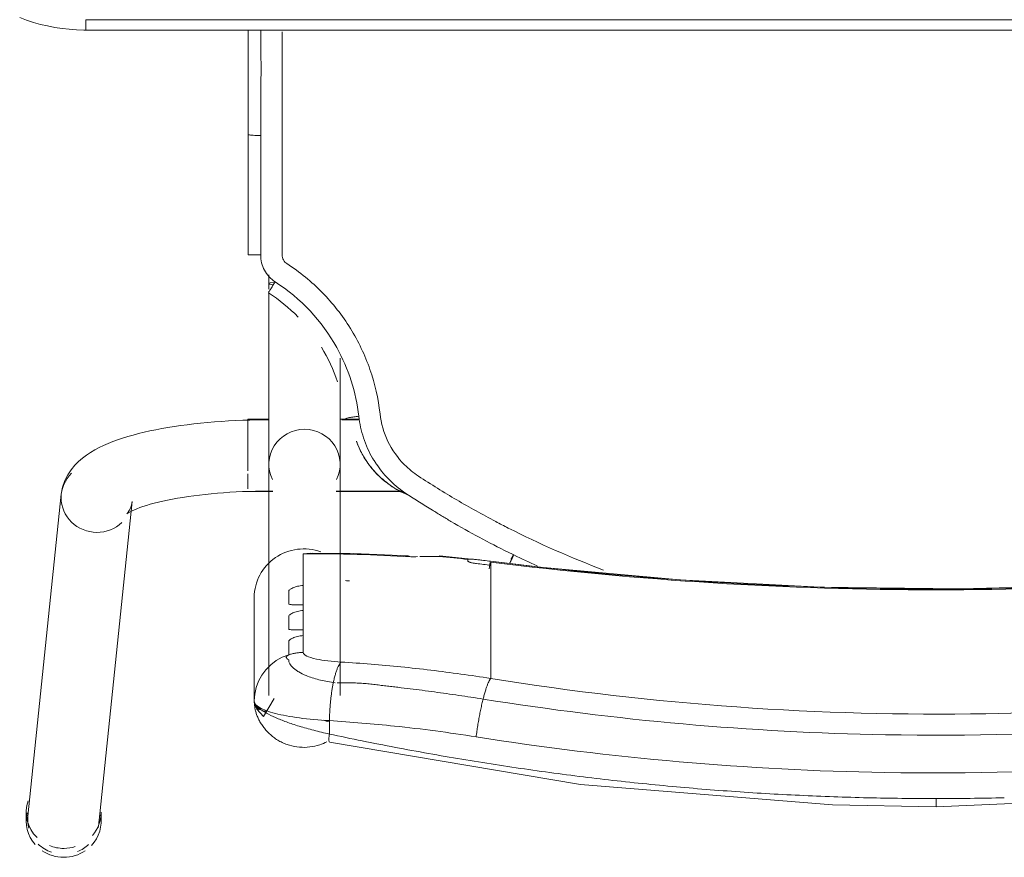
# Model space of a CAD drawing. Header units: metres. Extents: x 1.7 to 42.3, y -72.9 to -47.6.
# Tile 80 of 216: x 9.089 to 9.375, y -63.366 to -63.122. Entities that reach past the tile are written whole.
import ezdxf

# ---------------------------------------------------------------- set-up
doc = ezdxf.new("R2010")
doc.units = ezdxf.units.M
doc.layers.add('I-FURN', color=7, linetype='Continuous', lineweight=18)

# ---------------------------------------------------------------- blocks, each defined once
blk = doc.blocks.new('ConjuntoParaAlunoTamanho6 - CJA06_ConjuntoParaAlunoTamanho6-V21-2PAV - FRIGORÍFICA')
at = {"layer": 'I-FURN', "color": 253, "true_color": 0xaaaaaa}
for p, q in [((0.24321, 0.29526), (0.23354, 0.20182)), ((0.24254, 0.29456), (0.24254, 0.29197)), ((0.2643, 0.29197), (0.2643, 0.29456)), ((0.25413, 0.19969), (0.2638, 0.29312)), ((0.17315, 0.25812), (0.17315, 0.19097)), ((0.19385, 0.19097), (0.19385, 0.25812)), ((0.1981, 0.22964), (0.1981, 0.25969)), ((0.19685, 0.25395), (0.19754, 0.2558)), ((0.12943, 0.2438), (0.12943, 0.25317)), ((0.17457, 0.25441), (0.17513, 0.25435)), ((0.19471, 0.25062), (0.1959, 0.25221)), ((0.1959, 0.25221), (0.19685, 0.25395)), ((0.12943, 0.24214), (0.12943, 0.2438)), ((0.12943, 0.24214), (0.12943, 0.23653)), ((0.18386, 0.23904), (0.18386, 0.24073)), ((0.12943, 0.23653), (0.12943, 0.23486)), ((0.12943, 0.23486), (0.12943, 0.22925)), ((0.18386, 0.23176), (0.18386, 0.23345)), ((0.12943, 0.22759), (0.12943, 0.22925)), ((0.12943, 0.22759), (0.12943, 0.22197)), ((0.18386, 0.21701), (0.18386, 0.22617)), ((0.12943, 0.22031), (0.12943, 0.22197)), ((0.12946, 0.21915), (0.14434, 0.21757)), ((0.17944, 0.21689), (0.18173, 0.21678)), ((0.17429, 0.19894), (0.15474, 0.19894)), ((0.17429, 0.19879), (0.15494, 0.19879)), ((0.2, 0.19894), (0.19271, 0.19894)), ((0.19385, 0.19879), (0.19271, 0.19879)), ((0.19385, 0.19845), (0.19385, 0.19879)), ((0.19385, 0.19764), (0.19385, 0.19845)), ((0.2, 0.1938), (0.2, 0.19814)), ((0.19385, 0.1916), (0.19385, 0.19367)), ((0.2, 0.18573), (0.2, 0.19294)), ((0.19385, 0.18582), (0.19385, 0.18688)), ((0.19385, 0.18371), (0.19385, 0.18582)), ((0.2, 0.17794), (0.2, 0.1856)), ((0.19385, 0.17809), (0.19385, 0.18059)), ((0.16757, 0.17809), (0.17268, 0.17809)), ((0.1676, 0.17794), (0.17323, 0.17794)), ((0.19377, 0.17794), (0.2, 0.17794)), ((0.19385, 0.14013), (0.19385, 0.13857)), ((0.19385, 0.13604), (0.19385, 0.13857)), ((0.19983, 0.13021), (0.19982, 0.0953)), ((0.19982, 0.06497), (0.19982, 0.0953)), ((0.247, 0.06497), (-0.247, 0.06497)), ((0.247, 0.06497), (-0.247, 0.06497)), ((0.247, 0.06497), (0.247, 0.06197))]:
    blk.add_line(p, q, dxfattribs=at)
at = {"layer": 'I-FURN', "color": 253, "true_color": 0xaaaaaa, "flags": 128}
for points in [[(0.0001, 0.2904), (-0.07267, 0.28721), (-0.14486, 0.2777), (-0.17603, 0.27161)], [(0.17623, 0.27161), (0.10331, 0.28398), (0.03018, 0.28985), (0.0001, 0.2904)], [(0.17627, 0.2654), (0.17627, 0.26637), (0.17627, 0.26734), (0.17627, 0.26831), (0.17627, 0.26928)], [(0.1981, 0.25971), (0.19792, 0.26092), (0.19739, 0.26208), (0.1954, 0.2642), (0.19227, 0.25896)], [(0.19754, 0.2558), (0.19796, 0.25773), (0.1981, 0.25969)], [(0.1981, 0.25971), (0.1981, 0.2522), (0.1981, 0.24468)], [(0.1981, 0.22964), (0.1981, 0.23715), (0.1981, 0.24467), (0.1981, 0.25218), (0.1981, 0.25969)], [(0.19172, 0.24799), (0.19331, 0.2492), (0.19471, 0.25062)], [(0.1881, 0.24628), (0.18997, 0.24701), (0.19172, 0.24799)], [(0.1881, 0.24628), (0.1881, 0.24532), (0.1881, 0.24435), (0.1881, 0.24339), (0.1881, 0.24243)], [(0.18386, 0.24073), (0.18386, 0.24195), (0.18386, 0.24317), (0.18386, 0.24439), (0.18386, 0.24561)], [(0.18386, 0.23345), (0.18386, 0.23485), (0.18386, 0.23624), (0.18386, 0.23764), (0.18386, 0.23904)], [(0.1881, 0.23868), (0.1881, 0.2378), (0.1881, 0.23692), (0.1881, 0.23603), (0.1881, 0.23515)], [(0.18386, 0.22617), (0.18386, 0.22757), (0.18386, 0.22897), (0.18386, 0.23036), (0.18386, 0.23176)], [(0.1881, 0.23141), (0.1881, 0.23052), (0.1881, 0.22964), (0.1881, 0.22876), (0.1881, 0.22787)], [(-0.12926, 0.21915), (-0.08865, 0.22342), (-0.0479, 0.2261), (-0.00707, 0.22717), (0.03376, 0.22666), (0.07455, 0.22454), (0.11521, 0.22083), (0.12946, 0.21915)], [(0.12943, 0.21937), (0.12943, 0.21961), (0.12943, 0.21984), (0.12943, 0.22007), (0.12943, 0.22031)], [(0.1361, 0.21901), (0.1361, 0.21893), (0.1361, 0.21886), (0.1361, 0.21878), (0.1361, 0.2187)], [(0.15351, 0.21761), (0.16928, 0.2169), (0.18131, 0.21677)], [(0.18173, 0.21678), (0.18279, 0.21686), (0.18386, 0.21701)], [(0.23507, 0.20536), (0.23501, 0.20531), (0.23482, 0.20518), (0.23451, 0.20499), (0.23408, 0.20476), (0.23355, 0.20449), (0.23291, 0.2042), (0.23217, 0.20389), (0.23133, 0.20358), (0.23041, 0.20326), (0.22941, 0.20294), (0.22832, 0.20262), (0.22717, 0.2023), (0.22594, 0.20199), (0.22464, 0.20169), (0.22328, 0.2014), (0.22186, 0.20112), (0.22039, 0.20086), (0.21886, 0.2006), (0.21729, 0.20036), (0.21567, 0.20014), (0.214, 0.19993), (0.2123, 0.19973), (0.21057, 0.19956), (0.2088, 0.1994), (0.207, 0.19926), (0.20518, 0.19913), (0.20334, 0.19903), (0.20148, 0.19894), (0.19961, 0.19888), (0.19772, 0.19883), (0.19583, 0.1988), (0.19394, 0.19879), (0.19385, 0.19879)], [(0.23354, 0.20182), (0.23373, 0.20287), (0.23403, 0.20376), (0.23437, 0.20445), (0.23469, 0.20492), (0.23492, 0.20521), (0.23505, 0.20534), (0.23507, 0.20536)], [(0.25413, 0.19969), (0.25375, 0.19762), (0.25311, 0.19572), (0.25226, 0.19403), (0.25129, 0.19256), (0.25023, 0.19128), (0.24913, 0.19017), (0.24799, 0.18919), (0.24683, 0.18832), (0.24563, 0.18753), (0.24441, 0.18681), (0.24316, 0.18615), (0.24188, 0.18553), (0.24055, 0.18496), (0.23919, 0.18441), (0.23778, 0.1839), (0.23633, 0.18341), (0.23483, 0.18295), (0.2333, 0.18251), (0.23171, 0.1821), (0.23008, 0.1817), (0.22841, 0.18133), (0.2267, 0.18098), (0.22495, 0.18064), (0.22315, 0.18033), (0.22132, 0.18004), (0.21946, 0.17976), (0.21756, 0.17951), (0.21562, 0.17928), (0.21366, 0.17906), (0.21168, 0.17887), (0.20967, 0.1787), (0.20763, 0.17855), (0.20558, 0.17842), (0.20352, 0.17831), (0.20144, 0.17823), (0.19935, 0.17816), (0.19725, 0.17811), (0.19515, 0.17809), (0.19385, 0.17809)], [(0.17315, 0.16015), (0.17315, 0.162), (0.17315, 0.16382), (0.17315, 0.1656), (0.17315, 0.16735), (0.17315, 0.16905), (0.17315, 0.17071), (0.17315, 0.17233), (0.17315, 0.1739), (0.17315, 0.17541), (0.17315, 0.17687), (0.17315, 0.17828), (0.17315, 0.17963), (0.17315, 0.18092), (0.17315, 0.18215), (0.17315, 0.18331), (0.17315, 0.18441), (0.17315, 0.18544), (0.17315, 0.1864), (0.17315, 0.18729), (0.17315, 0.1881), (0.17315, 0.18885), (0.17315, 0.18951), (0.17315, 0.19011), (0.17315, 0.19062), (0.17315, 0.19097)], [(0.19385, 0.19097), (0.19385, 0.19051), (0.19385, 0.18998), (0.19385, 0.18937), (0.19385, 0.18869), (0.19385, 0.18793), (0.19385, 0.1871), (0.19385, 0.18619), (0.19385, 0.18522), (0.19385, 0.18417), (0.19385, 0.18306), (0.19385, 0.18188), (0.19385, 0.18064), (0.19385, 0.17934), (0.19385, 0.17798), (0.19385, 0.17656), (0.19385, 0.17508), (0.19385, 0.17355), (0.19385, 0.17198), (0.19385, 0.17035), (0.19385, 0.16868), (0.19385, 0.16696), (0.19385, 0.16521), (0.19385, 0.16342), (0.19385, 0.16159), (0.19385, 0.15974), (0.19385, 0.15785), (0.19385, 0.15594), (0.19385, 0.15401), (0.19385, 0.15206), (0.19385, 0.15009), (0.19385, 0.14811), (0.19385, 0.14612), (0.19385, 0.14413), (0.19385, 0.14213), (0.19385, 0.14076)], [(0.16841, 0.18432), (0.16841, 0.18434), (0.16841, 0.18435), (0.16841, 0.18437), (0.16841, 0.18438)], [(0.19623, 0.13025), (0.19623, 0.12639), (0.19623, 0.12254), (0.19623, 0.11868), (0.19623, 0.11483), (0.19623, 0.11097), (0.19623, 0.10712), (0.19623, 0.10327), (0.19623, 0.09941), (0.19623, 0.09556)], [(0.2662, 0.06136), (0.26421, 0.06209), (0.2622, 0.06274), (0.26015, 0.06331), (0.25809, 0.06379), (0.25601, 0.0642), (0.25391, 0.06451), (0.25181, 0.06475), (0.24969, 0.0649), (0.24757, 0.06496), (0.247, 0.06497)], [(0.247, 0.06197), (0.1235, 0.06197), (0, 0.06197), (-0.1235, 0.06197), (-0.247, 0.06197)], [(-0.247, 0.06197), (-0.1235, 0.06197), (0, 0.06197), (0.1235, 0.06197), (0.247, 0.06197)]]:
    blk.add_lwpolyline(points, dxfattribs=at)
at = {"layer": 'I-FURN', "color": 253, "true_color": 0xaaaaaa}
for centre, major_axis, ratio, start_param, end_param in [((0.25351, 0.29419), (-0.01029, 0.00107), 0.967158, 5.223081, 5.597593), ((0.25342, 0.29456), (0.01088, 0), 0.965926, 1.570796, 2.182166), ((0.25342, 0.29456), (-0.01088, 0), 0.965926, 4.098128, 4.712389), ((0.25351, 0.29419), (-0.01029, 0.00107), 0.967158, 4.026797, 4.46746), ((0.25342, 0.29456), (0.01088, 0), 0.965926, 2.404321, 3.312013), ((0.25342, 0.29197), (0.01088, 0), 0.965926, 1.581694, 1.883969), ((0.25342, 0.29197), (0.01088, 0), 0.965926, 1.176355, 1.570796), ((0.25342, 0.29456), (0.01088, 0), 0.965926, 6.052088, 6.985956), ((0.25342, 0.29197), (0.01088, 0), 0.965926, 2.446266, 3.141593), ((0.25342, 0.29197), (0.01088, 0), 0.965926, 5.959867, 7.062609), ((0.25351, 0.29419), (-0.01029, 0.00107), 0.967158, 6.15757, 6.382991), ((0.25351, 0.29419), (-0.01029, 0.00107), 0.967158, 3.141593, 3.489754), ((0.0001, -0.77159), (1.0211, 0), 0.978148, 1.443771, 1.697822), ((0.0001, -0.77117), (1.0209, 0), 0.978148, 1.443771, 1.697822), ((0.1837, 0.22964), (0.0144, 0), 0.978148, 4.362105, 6.283185), ((0.17947, 0.60128), (0.385, 0), 0.978148, 4.688834, 4.691852), ((0.17947, 0.60356), (0.395, 0), 0.978148, 4.585364, 4.595996), ((0.1307, 0.22908), (0.00124, 0.00992), 0.026339, 3.424184, 3.819869), ((0.17947, 0.60221), (0.3948, 0), 0.978148, 4.585364, 4.595936), ((0.17947, 0.60263), (0.395, 0), 0.978148, 4.602237, 4.623287), ((0.14521, 0.22754), (0.00087, 0.00996), 0.018501, 2.93296, 3.325659), ((0.17947, 0.60336), (0.395, 0), 0.978148, 4.644485, 4.723499), ((0.24383, 0.20075), (-0.01029, 0.00107), 0.967158, 4.812195, 5.597593), ((0.24383, 0.20075), (-0.01029, 0.00107), 0.967158, 3.241398, 4.812195), ((0.24383, 0.20075), (-0.01029, 0.00107), 0.967158, 2.456, 3.241398), ((0.1835, 0.19097), (0.01035, 0), 0.978148, 2.686587, 4.712389), ((0.1835, 0.19097), (0.01035, 0), 0.978148, 4.712389, 6.738191), ((0.1835, 0.13857), (0.01035, 0), 0.069756, 5.759587, 6.776353)]:
    blk.add_ellipse(centre, major_axis=major_axis, ratio=ratio, start_param=start_param, end_param=end_param, dxfattribs=at)
for points in [[(0.0001, 0.29036), (0.0001, 0.29029), (0.0001, 0.29001), (0.0001, 0.28916), (0.0001, 0.28841), (0.0001, 0.28802)], [(0.0001, 0.28802), (-0.00651, 0.28802), (-0.01312, 0.28795), (-0.01972, 0.28779)], [(0.01992, 0.28779), (0.01332, 0.28795), (0.00671, 0.28802), (0.0001, 0.28802)], [(0.03973, 0.28708), (0.03313, 0.2874), (0.02653, 0.28763), (0.01992, 0.28779)], [(0.0595, 0.28591), (0.05292, 0.28638), (0.04633, 0.28677), (0.03973, 0.28708)], [(0.07921, 0.28427), (0.07265, 0.28489), (0.06608, 0.28544), (0.0595, 0.28591)], [(0.09885, 0.28217), (0.09232, 0.28294), (0.08577, 0.28365), (0.07921, 0.28427)], [(0.11839, 0.27961), (0.11189, 0.28054), (0.10538, 0.28139), (0.09885, 0.28217)], [(0.13782, 0.27661), (0.13136, 0.27768), (0.12489, 0.27868), (0.11839, 0.27961)], [(0.15712, 0.27316), (0.15071, 0.27438), (0.14427, 0.27553), (0.13782, 0.27661)], [(0.17627, 0.26928), (0.16991, 0.27065), (0.16353, 0.27194), (0.15712, 0.27316)], [(0.13164, 0.25914), (0.13175, 0.25959), (0.13198, 0.26053), (0.13231, 0.26203), (0.13262, 0.26359), (0.13292, 0.2652), (0.1332, 0.26684), (0.13344, 0.26848), (0.13359, 0.26956), (0.13366, 0.2701)], [(0.17627, 0.26928), (0.17633, 0.26966), (0.17637, 0.27002), (0.1764, 0.27033)], [(0.1764, 0.27033), (0.17642, 0.27065), (0.17644, 0.2712), (0.17636, 0.27149), (0.1763, 0.27156)], [(0.17513, 0.25435), (0.1752, 0.25471), (0.17534, 0.25544), (0.17553, 0.25659), (0.17571, 0.25778), (0.17586, 0.25902), (0.17599, 0.26028), (0.1761, 0.26156), (0.17618, 0.26285), (0.17624, 0.26413), (0.17626, 0.26498), (0.17627, 0.2654)], [(0.1981, 0.25969), (0.1981, 0.26035), (0.19703, 0.26165), (0.19239, 0.26338), (0.18523, 0.2647), (0.17934, 0.26523), (0.17627, 0.2654)], [(0.17811, 0.26528), (0.17751, 0.26545), (0.1769, 0.26561), (0.17629, 0.26577)], [(0.12971, 0.25356), (0.1298, 0.25372), (0.13, 0.25409), (0.13031, 0.25481), (0.13064, 0.25568), (0.13097, 0.2567), (0.1313, 0.25786), (0.13153, 0.2587), (0.13164, 0.25914)], [(0.12943, 0.25317), (0.1295, 0.25325), (0.12957, 0.25334), (0.12964, 0.25345)], [(0.17285, 0.2484), (0.17297, 0.2485), (0.1732, 0.24877), (0.17355, 0.24934), (0.17389, 0.25006), (0.17423, 0.25093), (0.17455, 0.25195), (0.17485, 0.25308), (0.17504, 0.25392), (0.17513, 0.25435)], [(0.18386, 0.24561), (0.18422, 0.24561), (0.18494, 0.24565), (0.18601, 0.24578), (0.18707, 0.24599), (0.18776, 0.24617), (0.1881, 0.24628)], [(0.12434, 0.2095), (0.11529, 0.21408), (0.10607, 0.21814), (0.09666, 0.22168)], [(0.11594, 0.2205), (0.11821, 0.21947), (0.12046, 0.21841), (0.1227, 0.21732)], [(0.1227, 0.21732), (0.12291, 0.21776), (0.12336, 0.21866), (0.12377, 0.21945), (0.12395, 0.2198)], [(0.12436, 0.21651), (0.12408, 0.21665), (0.12353, 0.21692), (0.12297, 0.21719), (0.1227, 0.21732)], [(0.12334, 0.21813), (0.12319, 0.21783), (0.12304, 0.21753), (0.12289, 0.21723)], [(0.12357, 0.21858), (0.1235, 0.21843), (0.12343, 0.21828), (0.12335, 0.21813)], [(0.1336, 0.21981), (0.13377, 0.21979), (0.1341, 0.21974), (0.13456, 0.21967), (0.13499, 0.21957), (0.13538, 0.21946), (0.13569, 0.21935), (0.13593, 0.21923), (0.13606, 0.21912), (0.1361, 0.21905), (0.1361, 0.21901)], [(0.1361, 0.2187), (0.1361, 0.21868), (0.13609, 0.21865), (0.13607, 0.21862), (0.13605, 0.2186)], [(0.15064, 0.21781), (0.15133, 0.21783), (0.152, 0.21785), (0.15267, 0.21788)], [(0.15267, 0.21788), (0.1532, 0.21758), (0.15369, 0.21752), (0.15417, 0.21772)], [(0.14098, 0.20758), (0.13826, 0.20916), (0.13276, 0.21224), (0.12717, 0.21512), (0.12436, 0.21651)], [(0.12798, 0.20762), (0.12738, 0.20794), (0.12617, 0.20857), (0.12495, 0.20919), (0.12434, 0.2095)], [(0.1504, 0.19445), (0.14673, 0.19684), (0.13935, 0.20142), (0.13181, 0.20561), (0.12798, 0.20762)], [(0.14635, 0.20432), (0.14546, 0.20487), (0.14368, 0.20597), (0.14188, 0.20704), (0.14098, 0.20758)], [(0.15378, 0.19963), (0.15256, 0.20043), (0.1501, 0.202), (0.14762, 0.20355), (0.14638, 0.20431)], [(0.15863, 0.1971), (0.15703, 0.19822), (0.15531, 0.19916), (0.1535, 0.1999)], [(0.15374, 0.19972), (0.15472, 0.19931), (0.15575, 0.19881), (0.1568, 0.1982)], [(0.1625, 0.1911), (0.16134, 0.1928), (0.15869, 0.19594), (0.1555, 0.19851), (0.15378, 0.19963)], [(0.15448, 0.19112), (0.15386, 0.19174), (0.15256, 0.19292), (0.15114, 0.19396), (0.1504, 0.19445)], [(0.16156, 0.17636), (0.16124, 0.17915), (0.15968, 0.18454), (0.15645, 0.18912), (0.15448, 0.19112)], [(0.16371, 0.18924), (0.16352, 0.18955), (0.16313, 0.19018), (0.16271, 0.1908), (0.1625, 0.1911)], [(0.16774, 0.17706), (0.1675, 0.1792), (0.16656, 0.18343), (0.16479, 0.18738), (0.16371, 0.18924)], [(0.16501, 0.19076), (0.16537, 0.19026), (0.16604, 0.18925), (0.16695, 0.18767), (0.16775, 0.18603), (0.1682, 0.1849), (0.16841, 0.18432)], [(0.17146, 0.1778), (0.17147, 0.17776), (0.17128, 0.17766), (0.17046, 0.17746), (0.16921, 0.17725), (0.16823, 0.17712), (0.16774, 0.17706)], [(0.1786, 0.15703), (0.17667, 0.16018), (0.1751, 0.16355), (0.1739, 0.16704)], [(0.19391, 0.14119), (0.19084, 0.14321), (0.18795, 0.1456), (0.18537, 0.14827)], [(0.19199, 0.13805), (0.19225, 0.13846), (0.19278, 0.13928), (0.19344, 0.14033), (0.19385, 0.14103), (0.19393, 0.14119), (0.19391, 0.14119)], [(0.19623, 0.13025), (0.19622, 0.13104), (0.19604, 0.13255), (0.19519, 0.13473), (0.19383, 0.13663), (0.19265, 0.13762), (0.19199, 0.13805)], [(0.19, 0.13025), (0.19, 0.1305), (0.18994, 0.13099), (0.18966, 0.1317), (0.18922, 0.13231), (0.18884, 0.13263), (0.18863, 0.13277)], [(0.19, 0.09555), (0.19, 0.09868), (0.19, 0.10482), (0.19, 0.11314), (0.19, 0.12173), (0.19, 0.1274), (0.19, 0.13025)], [(0.19982, 0.1302), (0.19984, 0.13021), (0.19969, 0.13022), (0.19891, 0.13024), (0.1977, 0.13025), (0.19672, 0.13025), (0.19623, 0.13025)], [(0.19982, 0.1302), (0.19982, 0.12729), (0.19982, 0.12438), (0.19982, 0.12147)], [(0.19982, 0.09529), (0.19982, 0.1011), (0.19982, 0.11273), (0.19982, 0.12438), (0.19982, 0.1302)], [(0.19982, 0.11273), (0.19982, 0.10691), (0.19982, 0.1011), (0.19982, 0.09528)], [(0.19623, 0.09556), (0.19662, 0.09556), (0.19701, 0.09556), (0.19738, 0.09555)], [(0.19738, 0.09555), (0.19775, 0.09554), (0.1981, 0.09553), (0.19841, 0.09551)], [(0.19982, 0.0953), (0.19982, 0.0953), (0.19982, 0.09529), (0.19982, 0.09529)], [(0.19982, 0.06497), (0.19982, 0.07507), (0.19982, 0.08518), (0.19982, 0.09529)], [(0.19982, 0.07534), (0.19982, 0.07188), (0.19982, 0.06842), (0.19982, 0.06497)]]:
    blk.add_open_spline(points, degree=3, dxfattribs=at)
for points, knots in [([(-0.13346, 0.2701), (-0.0847, 0.2778), (0.00519, 0.28415), (0.09466, 0.27626), (0.13366, 0.2701)], [-1, -1, -1, -1, -0.444444, 0, 0, 0, 0]), ([(0.17699, 0.27153), (0.17765, 0.27187), (0.17927, 0.27255), (0.18196, 0.27315), (0.18496, 0.2732), (0.18741, 0.27274), (0.18905, 0.27216), (0.18996, 0.27176), (0.19062, 0.27143), (0.19127, 0.27106), (0.19212, 0.27051), (0.19313, 0.26973), (0.19423, 0.2687), (0.19516, 0.26763), (0.19594, 0.26656), (0.1966, 0.26547), (0.19712, 0.26439), (0.19752, 0.26334), (0.1978, 0.26234), (0.19804, 0.26108), (0.1981, 0.26023), (0.1981, 0.25971)], [0.3275759, 0.3275759, 0.3275759, 0.3275759, 0.375, 0.4375, 0.5, 0.5625, 0.59375, 0.609375, 0.625, 0.640625, 0.65625, 0.6875, 0.71875, 0.75, 0.78125, 0.8125, 0.84375, 0.875, 0.90625, 0.9375, 1, 1, 1, 1]), ([(-0.13144, 0.25914), (-0.08343, 0.26683), (0.00512, 0.27318), (0.09323, 0.26529), (0.13164, 0.25914)], [-1, -1, -1, -1, -0.444444, 0, 0, 0, 0]), ([(0.13366, 0.2701), (0.14155, 0.26885), (0.15578, 0.26699), (0.16997, 0.2658), (0.17627, 0.2654)], [-1, -1, -1, -1, -0.444444, 0, 0, 0, 0]), ([(0.17627, 0.26928), (0.1778, 0.26895), (0.18084, 0.26823), (0.1851, 0.26704), (0.18885, 0.26578), (0.19302, 0.26411), (0.19708, 0.26187), (0.1981, 0.26034), (0.1981, 0.25971)], [0, 0, 0, 0, 0.125, 0.25, 0.375, 0.5, 0.75, 1, 1, 1, 1]), ([(0.12943, 0.25317), (0.08224, 0.26075), (-0.00484, 0.26702), (-0.09148, 0.25924), (-0.12923, 0.25317)], [-1, -1, -1, -1, -0.444444, 0, 0, 0, 0]), ([(0.19589, 0.26257), (0.19565, 0.26263), (0.19517, 0.26271), (0.1947, 0.26267), (0.19448, 0.26263)], [0.3140409, 0.3140409, 0.3140409, 0.3140409, 0.375, 0.4333514, 0.4333514, 0.4333514, 0.4333514]), ([(0.1981, 0.25971), (0.1981, 0.26024), (0.19787, 0.26101), (0.19723, 0.26183), (0.19682, 0.26214), (0.1966, 0.26226)], [0, 0, 0, 0, 0.125, 0.1875, 0.25, 0.25, 0.25, 0.25]), ([(0.13164, 0.25914), (0.13399, 0.25877), (0.13871, 0.25805), (0.14577, 0.25706), (0.15166, 0.25629), (0.15577, 0.2558), (0.15812, 0.25552), (0.15988, 0.25532), (0.16163, 0.25511), (0.16339, 0.25489), (0.16514, 0.25469), (0.16691, 0.25455), (0.16868, 0.25447), (0.17104, 0.2544), (0.17282, 0.25442), (0.17401, 0.25447)], [0, 0, 0, 0, 0.166667, 0.333333, 0.5, 0.583333, 0.625, 0.666667, 0.708333, 0.75, 0.791667, 0.833333, 0.875, 0.916667, 1, 1, 1, 1]), ([(0.12943, 0.25317), (0.13522, 0.25225), (0.14681, 0.25064), (0.16129, 0.24919), (0.16997, 0.24858), (0.17285, 0.2484)], [0, 0, 0, 0, 0.4, 0.8, 1, 1, 1, 1]), ([(0.17513, 0.25435), (0.17661, 0.25414), (0.17948, 0.25358), (0.18284, 0.25246), (0.1849, 0.25145), (0.18608, 0.25069), (0.18754, 0.24953), (0.18812, 0.24854), (0.1881, 0.24778)], [0, 0, 0, 0, 0.2, 0.4, 0.55, 0.625, 0.7, 1, 1, 1, 1]), ([(0.17285, 0.2484), (0.17555, 0.24823), (0.17966, 0.24775), (0.18317, 0.24668), (0.18386, 0.24597), (0.18386, 0.24561)], [0, 0, 0, 0, 0.444444, 0.722222, 1, 1, 1, 1]), ([(0.1881, 0.24778), (0.18821, 0.24772), (0.18836, 0.24763), (0.18849, 0.24751), (0.18856, 0.24744), (0.1886, 0.24738), (0.18864, 0.24733), (0.1887, 0.24726), (0.18876, 0.24718), (0.1888, 0.24708), (0.18879, 0.247), (0.18877, 0.24693), (0.18873, 0.24686), (0.18866, 0.24676), (0.1885, 0.24657), (0.18828, 0.2464), (0.1881, 0.24628)], [0, 0, 0, 0, 0.166667, 0.25, 0.291667, 0.333333, 0.375, 0.416667, 0.5, 0.583333, 0.625, 0.666667, 0.708333, 0.75, 0.833333, 1, 1, 1, 1]), ([(0.1881, 0.24243), (0.1881, 0.24236), (0.18804, 0.24222), (0.18782, 0.24198), (0.18743, 0.2417), (0.18691, 0.24142), (0.18629, 0.24117), (0.18532, 0.24088), (0.18448, 0.24075), (0.18386, 0.24073)], [0, 0, 0, 0, 0.125, 0.25, 0.375, 0.5, 0.625, 0.75, 1, 1, 1, 1]), ([(0.18386, 0.23904), (0.18448, 0.23902), (0.18532, 0.23903), (0.18629, 0.23904), (0.18691, 0.23904), (0.18743, 0.23902), (0.18782, 0.23896), (0.18804, 0.23885), (0.1881, 0.23875), (0.1881, 0.23868)], [0, 0, 0, 0, 0.25, 0.375, 0.5, 0.625, 0.75, 0.875, 1, 1, 1, 1]), ([(0.1881, 0.23515), (0.1881, 0.23508), (0.18804, 0.23494), (0.18782, 0.2347), (0.18743, 0.23442), (0.18691, 0.23414), (0.18629, 0.23389), (0.18532, 0.2336), (0.18448, 0.23348), (0.18386, 0.23345)], [0, 0, 0, 0, 0.125, 0.25, 0.375, 0.5, 0.625, 0.75, 1, 1, 1, 1]), ([(0.18386, 0.23176), (0.18448, 0.23175), (0.18532, 0.23175), (0.18629, 0.23176), (0.18691, 0.23176), (0.18743, 0.23174), (0.18782, 0.23168), (0.18804, 0.23158), (0.1881, 0.23147), (0.1881, 0.23141)], [0, 0, 0, 0, 0.25, 0.375, 0.5, 0.625, 0.75, 0.875, 1, 1, 1, 1]), ([(0.1881, 0.22787), (0.1881, 0.22781), (0.18804, 0.22767), (0.18782, 0.22742), (0.18743, 0.22714), (0.18691, 0.22687), (0.18629, 0.22661), (0.18532, 0.22633), (0.18448, 0.2262), (0.18386, 0.22617)], [0, 0, 0, 0, 0.125, 0.25, 0.375, 0.5, 0.625, 0.75, 1, 1, 1, 1]), ([(0.13605, 0.2186), (0.13602, 0.21857), (0.13593, 0.21853), (0.13575, 0.2185), (0.13549, 0.21849), (0.13508, 0.2185), (0.13445, 0.21856), (0.1339, 0.21862), (0.1336, 0.21866)], [0, 0, 0, 0, 0.125, 0.25, 0.375, 0.5, 0.75, 1, 1, 1, 1]), ([(0.14432, 0.21779), (0.14576, 0.21776), (0.14768, 0.21775), (0.14955, 0.21778), (0.15003, 0.21779)], [0, 0, 0, 0, 0.5, 0.6749469, 0.6749469, 0.6749469, 0.6749469]), ([(0.15683, 0.19818), (0.15764, 0.19771), (0.15919, 0.19669), (0.16207, 0.19434), (0.16393, 0.19226), (0.16501, 0.19076)], [0, 0, 0, 0, 0.25, 0.5, 1, 1, 1, 1]), ([(0.16841, 0.18438), (0.16796, 0.18563), (0.16686, 0.18807), (0.16383, 0.19273), (0.16081, 0.19558), (0.15863, 0.1971)], [0, 0, 0, 0, 0.25, 0.5, 1, 1, 1, 1]), ([(0.18863, 0.13277), (0.18486, 0.13521), (0.17974, 0.13937), (0.17389, 0.14605), (0.17007, 0.15149), (0.1669, 0.15732), (0.16353, 0.16552), (0.16208, 0.17192), (0.16156, 0.17636)], [0, 0, 0, 0, 0.25, 0.375, 0.5, 0.625, 0.75, 1, 1, 1, 1]), ([(0.16774, 0.17706), (0.16854, 0.1701), (0.17345, 0.15474), (0.18461, 0.14281), (0.19199, 0.13805)], [0, 0, 0, 0, 0.444444, 1, 1, 1, 1]), ([(0.19, 0.06548), (0.19, 0.06617), (0.19, 0.06811), (0.19, 0.07088), (0.19, 0.07365), (0.19, 0.07618), (0.19, 0.07838), (0.19, 0.0801), (0.19, 0.08153), (0.19, 0.08284), (0.19, 0.08398), (0.19, 0.08486), (0.19, 0.08558), (0.19, 0.08626), (0.19, 0.0868), (0.19, 0.08716), (0.19, 0.08749), (0.19, 0.08795), (0.19, 0.08848), (0.19, 0.089), (0.19, 0.08963), (0.19, 0.09074), (0.19, 0.09261), (0.19, 0.0945), (0.19, 0.09555)], [0.4659091, 0.4659091, 0.4659091, 0.4659091, 0.4772727, 0.5, 0.5227273, 0.5454545, 0.5681818, 0.5909091, 0.6136364, 0.6363636, 0.6590909, 0.6818182, 0.7045455, 0.7272727, 0.75, 0.7727273, 0.7954545, 0.8181818, 0.8409091, 0.8636364, 0.8863636, 0.9090909, 0.9545455, 1, 1, 1, 1]), ([(0.19618, 0.06498), (0.19616, 0.06721), (0.1961, 0.07741), (0.19616, 0.08755), (0.19623, 0.09556)], [0.8400419, 0.8400419, 0.8400419, 0.8400419, 0.875, 1, 1, 1, 1]), ([(0.19841, 0.09551), (0.19872, 0.09549), (0.19926, 0.09545), (0.19973, 0.09538), (0.19982, 0.09532), (0.19982, 0.0953)], [0.4, 0.4, 0.4, 0.4, 0.6, 0.8, 0.9699288, 0.9699288, 0.9699288, 0.9699288])]:
    blk.add_open_spline(points, degree=3, knots=knots, dxfattribs=at)
blk = doc.blocks.new('4 GRE - ESCOLA DE CINEMA E AUDIOVISUAL CINE REX R07_rvt-1-2PAV - FRIGORÍFICA')
at = {"layer": 'I-FURN', "color": 253, "lineweight": 18, "true_color": 0xaaaaaa, "rotation": 180}
blk.add_blockref('ConjuntoParaAlunoTamanho6 - CJA06_ConjuntoParaAlunoTamanho6-V21-2PAV - FRIGORÍFICA', (9.35566, -63.06045), dxfattribs=at)

msp = doc.modelspace()

# ---------------------------------------------------------------- block references
at = {"lineweight": 5}
msp.add_blockref('4 GRE - ESCOLA DE CINEMA E AUDIOVISUAL CINE REX R07_rvt-1-2PAV - FRIGORÍFICA', (0, 0), dxfattribs=at)

doc.saveas('drawing.dxf')
